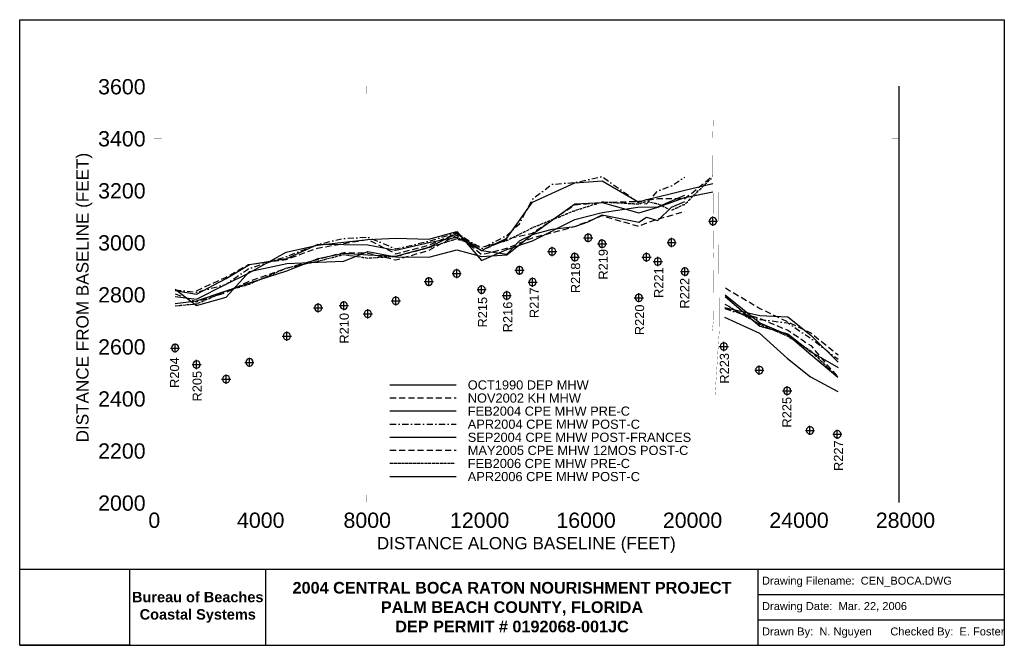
# Model space of a CAD drawing. Extents: x 217 to 16325, y 1904 to 12133.
import ezdxf

# ---------------------------------------------------------------- set-up
doc = ezdxf.new("R2010")
doc.units = 0
doc.header["$LTSCALE"] = 200
doc.header["$MEASUREMENT"] = 0
for name, pattern in [('DASHDOT', [1, 0.5, -0.25, 0, -0.25]), ('DASHED', [0.75, 0.5, -0.25]), ('DIVIDE2', [0.625, 0.25, -0.125, 0, -0.125, 0, -0.125])]:
    doc.linetypes.add(name, pattern=pattern)
for name, color, linetype in [('1990-10-DEP-MHW', 7, 'CONTINUOUS'), ('2002-11-KH-MHW', 1, 'DASHED'), ('2004-02-CPE-MHW-PRE-C', 3, 'CONTINUOUS'), ('2004-04-CPE-MHW-POST-C', 5, 'DASHDOT'), ('2004-09-CPE-MHW-POST-FRANCES', 6, 'CONTINUOUS'), ('2005-05-CPE-MHW-12MOS', 4, 'DASHED'), ('2006-02-CPE-MHW-PRE-C', 7, 'DIVIDE2'), ('2006-04-CPE-MHW-POST-C', 30, 'CONTINUOUS'), ('JETTIES', 7, 'CONTINUOUS'), ('LABELS-GENERAL', 7, 'CONTINUOUS'), ('RANGE-MONUMENTS', 7, 'CONTINUOUS'), ('SIGNATURE', 7, 'CONTINUOUS')]:
    doc.layers.add(name, color=color, linetype=linetype)
doc.styles.get("Standard").update_dxf_attribs({"font": 'ARIAL.TTF'})
picture_1 = doc.add_image_def('image1.tif', size_in_pixel=(660, 456))

msp = doc.modelspace()

# ---------------------------------------------------------------- linework, layer by layer
at = {"layer": '1990-10-DEP-MHW', "color": 7, "linetype": 'Continuous', "flags": 128}
for points in [[(2759, 7607), (3111, 7564), (3583, 7803), (3962, 7988), (4576, 8333), (5091, 8449), (5521, 8498), (5912, 8539), (6370, 8562), (6910, 8544), (7366, 8669), (7774, 8197), (8185, 8377), (8608, 8519), (9299, 8864), (9747, 8979), (10332, 9065), (10656, 9071), (11100, 9266)], [(11749, 7271), (12322, 7009), (12778, 6596), (13154, 6295), (13602, 6054)], [(6275, 6164), (7356, 6164)]]:
    msp.add_lwpolyline(points, dxfattribs=at)
at = {"layer": '2002-11-KH-MHW', "color": 1, "linetype": 'DASHED', "flags": 128}
for points in [[(3111, 7701), (3582, 7919), (3961, 8128), (4577, 8214), (5091, 8398), (5521, 8475), (5912, 8539), (6370, 8305), (6910, 8447), (7366, 8641), (7774, 8292), (8185, 8396), (8608, 8568), (9299, 8752), (9747, 8929), (10334, 8757), (10656, 8874), (11100, 8998)], [(11762, 7748), (12326, 7413), (12783, 7194), (13160, 7013), (13607, 6651)], [(6275, 5950), (7356, 5950)]]:
    msp.add_lwpolyline(points, dxfattribs=at)
at = {"layer": '2004-02-CPE-MHW-PRE-C', "color": 3, "linetype": 'Continuous', "flags": 128}
for points in [[(2759, 7706), (3111, 7644), (3596, 7903), (3975, 8128), (4588, 8231), (5100, 8462), (5521, 8459), (5912, 8453), (6370, 8365), (6910, 8488), (7366, 8576), (7774, 8358), (8185, 8297), (8393, 8516), (8608, 8621), (8927, 8706), (9299, 8751), (9518, 8830), (9747, 8943), (10345, 8825), (10472, 8902), (10656, 8849), (10883, 9069), (11100, 9160)], [(11753, 7425), (12325, 7298), (12784, 7275), (13160, 6976), (13606, 6531)], [(6275, 5736), (7356, 5736)]]:
    msp.add_lwpolyline(points, dxfattribs=at)
at = {"layer": '2004-04-CPE-MHW-POST-C', "color": 5, "linetype": 'DASHDOT', "flags": 128}
for points in [[(2759, 7715), (3111, 7679), (3583, 7803), (3961, 8062), (4588, 8265), (5100, 8460), (5521, 8557), (5912, 8579), (6370, 8387), (6910, 8511), (7366, 8651), (7774, 8390), (8185, 8606), (8393, 8797), (8608, 9204), (8927, 9441), (9299, 9471), (9518, 9517), (9747, 9566), (10345, 9142), (10472, 9124), (10656, 9330), (10883, 9417), (11100, 9560)], [(11753, 7409), (12324, 7230), (12783, 7177), (13159, 6924), (13606, 6581)], [(6275, 5522), (7356, 5522)]]:
    msp.add_lwpolyline(points, dxfattribs=at)
at = {"layer": '2004-09-CPE-MHW-POST-FRANCES', "flags": 128}
for points in [[(2759, 7725), (3111, 7461), (3596, 7594), (3975, 8015), (4588, 8148), (5100, 8171), (5521, 8184), (5912, 8344), (6370, 8254), (6910, 8251), (7366, 8372), (7774, 8262), (8185, 8291), (8608, 8627), (9299, 9124), (9747, 9146), (10345, 8974), (10656, 9068), (11100, 9223), (11559, 9319)], [(11758, 7606), (12323, 7120), (12782, 6999), (13157, 6701), (13605, 6445)], [(6275, 5308), (7356, 5308)]]:
    msp.add_lwpolyline(points, dxfattribs=at)
at = {"layer": '2005-05-CPE-MHW-12MOS', "flags": 128}
for points in [[(2759, 7651), (3111, 7522), (3596, 7674), (3975, 7858), (4588, 8073), (5100, 8218), (5521, 8328), (5912, 8318), (6370, 8206), (6910, 8362), (7366, 8608), (7774, 8360), (8185, 8546), (8608, 8645), (9299, 9106), (9747, 9146), (10345, 9163), (10656, 9207), (11100, 9207), (11556, 9581)], [(11753, 7414), (12325, 7249), (12782, 7056), (13158, 6806), (13604, 6288)], [(6275, 5094), (7356, 5094)]]:
    msp.add_lwpolyline(points, dxfattribs=at)
at = {"layer": '2006-02-CPE-MHW-PRE-C', "flags": 128}
for points in [[(2759, 7456), (3111, 7487), (3596, 7700), (3975, 7810), (4588, 8077), (5100, 8188), (5521, 8294), (5912, 8236), (6370, 8265), (6910, 8410), (7366, 8553), (7774, 8415), (8185, 8521), (8608, 8734), (9299, 9013), (9747, 9155), (10345, 9120), (10472, 9163), (10656, 9122), (10883, 9017), (11100, 9119), (11556, 9564)], [(11755, 7484), (12324, 7154), (12781, 6959), (13158, 6719), (13604, 6285)], [(6275, 4880), (7356, 4880)]]:
    msp.add_lwpolyline(points, dxfattribs=at)
at = {"layer": '2006-04-CPE-MHW-POST-C', "flags": 128}
for points in [[(2759, 7491), (3111, 7537), (3596, 7701), (3975, 7829), (4588, 8028), (5100, 8228), (5521, 8315), (5912, 8291), (6370, 8267), (6910, 8413), (7366, 8639), (7774, 8361), (8185, 8562), (8608, 9150), (9299, 9464), (9747, 9497), (10345, 9151), (10472, 9192), (10656, 9235), (10883, 9289), (11100, 9345), (11557, 9453)], [(11759, 7632), (12324, 7174), (12781, 6979), (13157, 6661), (13604, 6289)], [(6275, 4665), (7356, 4665)]]:
    msp.add_lwpolyline(points, dxfattribs=at)
at = {"layer": 'JETTIES', "color": 1, "linetype": 'Continuous', "const_width": 3, "flags": 128}
for points in [[(11565, 10543), (11553, 10140), (11568, 8445), (11559, 8206), (11567, 7236), (11549, 7037)], [(11646, 9583), (11662, 7048), (11592, 5980)]]:
    msp.add_lwpolyline(points, dxfattribs=at)
at = {"layer": 'LABELS-GENERAL', "color": 7, "linetype": 'Continuous'}
msp.add_line((14604, 4240), (14604, 11047), dxfattribs=at)
at = {"layer": 'LABELS-GENERAL', "color": 7, "linetype": 'Continuous', "const_width": 1}
for points in [[(2413, 4240), (2413, 11047)], [(2413, 11047), (2537, 11047)], [(2413, 11047), (14604, 11047)], [(2413, 11047), (2413, 10923)], [(4154, 11047), (4154, 10923)], [(5896, 11047), (5896, 10923)], [(7638, 11047), (7638, 10923)], [(9379, 11047), (9379, 10923)], [(11121, 11047), (11121, 10923)], [(12863, 11047), (12863, 10923)], [(14604, 11047), (14480, 11047)], [(14604, 11047), (14604, 10923)], [(2413, 10196), (2537, 10196)], [(14604, 10196), (14480, 10196)], [(2413, 9345), (2537, 9345)], [(14604, 9345), (14480, 9345)], [(2413, 8494), (2537, 8494)], [(14604, 8494), (14480, 8494)], [(2413, 7644), (2537, 7644)], [(14604, 7644), (14480, 7644)], [(2413, 6793), (2537, 6793)], [(14604, 6793), (14480, 6793)], [(2413, 5942), (2537, 5942)], [(14604, 5942), (14480, 5942)], [(2413, 5091), (2537, 5091)], [(14604, 5091), (14480, 5091)], [(2413, 4240), (2413, 4364)], [(4154, 4240), (4154, 4364)], [(5896, 4240), (5896, 4364)], [(7638, 4240), (7638, 4364)], [(9379, 4240), (9379, 4364)], [(11121, 4240), (11121, 4364)], [(12863, 4240), (12863, 4364)], [(14604, 4240), (14604, 4364)], [(2413, 4240), (2537, 4240)], [(2413, 4240), (14604, 4240)], [(14604, 4240), (14480, 4240)]]:
    msp.add_lwpolyline(points, dxfattribs=at)
at = {"layer": 'RANGE-MONUMENTS', "color": 1, "linetype": 'Continuous'}
for p, q in [((11559, 8764), (11559, 8914)), ((11484, 8839), (11634, 8839)), ((9443, 8568), (9593, 8568)), ((9518, 8493), (9518, 8643)), ((9747, 8395), (9747, 8545)), ((10883, 8414), (10883, 8564)), ((8927, 8267), (8927, 8417)), ((9672, 8470), (9822, 8470)), ((10808, 8489), (10958, 8489)), ((8852, 8342), (9002, 8342)), ((9224, 8252), (9374, 8252)), ((9299, 8177), (9299, 8327)), ((10397, 8250), (10547, 8250)), ((10472, 8175), (10472, 8325)), ((10656, 8104), (10656, 8254)), ((7366, 7907), (7366, 8057)), ((8393, 7960), (8393, 8110)), ((10581, 8179), (10731, 8179)), ((11100, 7939), (11100, 8089)), ((6910, 7775), (6910, 7925)), ((7291, 7982), (7441, 7982)), ((8318, 8035), (8468, 8035)), ((8608, 7766), (8608, 7916)), ((11025, 8014), (11175, 8014)), ((6835, 7850), (6985, 7850)), ((7774, 7644), (7774, 7794)), ((8533, 7841), (8683, 7841)), ((6370, 7461), (6370, 7611)), ((7699, 7719), (7849, 7719)), ((8110, 7623), (8260, 7623)), ((8185, 7548), (8185, 7698)), ((10270, 7587), (10420, 7587)), ((10345, 7512), (10345, 7662)), ((5025, 7423), (5175, 7423)), ((5100, 7348), (5100, 7498)), ((5446, 7458), (5596, 7458)), ((5521, 7383), (5521, 7533)), ((6295, 7536), (6445, 7536)), ((5837, 7324), (5987, 7324)), ((5912, 7249), (5912, 7399)), ((4513, 6959), (4663, 6959)), ((4588, 6884), (4588, 7034)), ((2759, 6690), (2759, 6840)), ((11661, 6790), (11811, 6790)), ((11736, 6715), (11736, 6865)), ((2684, 6765), (2834, 6765)), ((3975, 6455), (3975, 6605)), ((3036, 6494), (3186, 6494)), ((3111, 6419), (3111, 6569)), ((3900, 6530), (4050, 6530)), ((12317, 6329), (12317, 6479)), ((3596, 6181), (3596, 6331)), ((12242, 6404), (12392, 6404)), ((3521, 6256), (3671, 6256)), ((12773, 5991), (12773, 6141)), ((12698, 6066), (12848, 6066)), ((13146, 5343), (13146, 5493)), ((13071, 5418), (13221, 5418)), ((13518, 5354), (13668, 5354)), ((13593, 5279), (13593, 5429))]:
    msp.add_line(p, q, dxfattribs=at)
at = {"layer": 'RANGE-MONUMENTS', "color": 7, "linetype": 'Continuous'}
for centre in [(11559, 8839), (9518, 8568), (10883, 8489), (8927, 8342), (9747, 8470), (9299, 8252), (10472, 8250), (10656, 8179), (8393, 8035), (11100, 8014), (6910, 7850), (7366, 7982), (8608, 7841), (7774, 7719), (6370, 7536), (8185, 7623), (10345, 7587), (5100, 7423), (5521, 7458), (5912, 7324), (4588, 6959), (2759, 6765), (11736, 6790), (3111, 6494), (3975, 6530), (12317, 6404), (3596, 6256), (12773, 6066), (13146, 5418), (13593, 5354)]:
    msp.add_arc(centre, 60, 0, 359, dxfattribs=at)
at = {"layer": 'SIGNATURE', "color": 7, "linetype": 'Continuous'}
for p, q in [((217, 3149), (16325, 3149)), ((4244, 1904), (4244, 3149)), ((12298, 2319), (12298, 3149)), ((12298, 2734), (16325, 2734)), ((12298, 1904), (12298, 2319)), ((12298, 2319), (16325, 2319)), ((217, 1904), (16325, 1904))]:
    msp.add_line(p, q, dxfattribs=at)
msp.add_lwpolyline([(217, 1904), (217, 12133), (16325, 12133), (16325, 1904)], dxfattribs=at)

# ---------------------------------------------------------------- texts
at = {"layer": '1990-10-DEP-MHW', "color": 7, "linetype": 'Continuous'}
msp.add_text('OCT1990 DEP MHW', height=150, dxfattribs=at).set_placement((7547, 6086))
at = {"layer": '2002-11-KH-MHW', "color": 1, "linetype": 'DASHED'}
msp.add_text('NOV2002 KH MHW', height=150, dxfattribs=at).set_placement((7547, 5872))
at = {"layer": '2004-02-CPE-MHW-PRE-C', "color": 3, "linetype": 'Continuous'}
msp.add_text('FEB2004 CPE MHW PRE-C', height=150, dxfattribs=at).set_placement((7547, 5658))
at = {"layer": '2004-04-CPE-MHW-POST-C', "color": 5, "linetype": 'DASHDOT'}
msp.add_text('APR2004 CPE MHW POST-C', height=150, dxfattribs=at).set_placement((7547, 5444))
at = {"layer": '2004-09-CPE-MHW-POST-FRANCES'}
msp.add_text('SEP2004 CPE MHW POST-FRANCES', height=150, dxfattribs=at).set_placement((7547, 5230))
at = {"layer": '2005-05-CPE-MHW-12MOS'}
msp.add_text('MAY2005 CPE MHW 12MOS POST-C', height=150, dxfattribs=at).set_placement((7547, 5016))
at = {"layer": '2006-02-CPE-MHW-PRE-C'}
msp.add_text('FEB2006 CPE MHW PRE-C', height=150, dxfattribs=at).set_placement((7547, 4802))
at = {"layer": '2006-04-CPE-MHW-POST-C'}
msp.add_text('APR2006 CPE MHW POST-C', height=150, dxfattribs=at).set_placement((7547, 4588))
at = {"layer": 'LABELS-GENERAL', "color": 7, "linetype": 'Continuous'}
for s, height, p in [('3600', 250, (1500, 10912)), ('3400', 250, (1500, 10061)), ('3200', 250, (1500, 9210)), ('3000', 250, (1500, 8359)), ('2800', 250, (1500, 7509)), ('2600', 250, (1500, 6658)), ('2400', 250, (1500, 5807)), ('2200', 250, (1500, 4956)), ('2000', 250, (1500, 4105)), ('   0', 250, (2031, 3824)), ('4000', 250, (3772, 3824)), ('8000', 250, (5514, 3824)), ('12000', 250, (7256, 3824)), ('16000', 250, (8997, 3824)), ('20000', 250, (10739, 3824)), ('24000', 250, (12481, 3824)), ('28000', 250, (14222, 3824)), ('DISTANCE ALONG BASELINE (FEET)', 200, (6060, 3474))]:
    msp.add_text(s, height=height, dxfattribs=at).set_placement(p)
msp.add_text('DISTANCE FROM BASELINE (FEET)', height=200, rotation=90, dxfattribs=at).set_placement((1343, 5222))
at = {"layer": 'RANGE-MONUMENTS', "color": 7, "linetype": 'Continuous'}
for s, p in [('R219', (9838, 7883)), ('R218', (9385, 7661)), ('R221', (10746, 7584)), ('R222', (11170, 7410)), ('R217', (8709, 7254)), ('R215', (7864, 7100)), ('R216', (8276, 7022)), ('R220', (10433, 6975)), ('R210', (5601, 6837)), ('R223', (11821, 6182)), ('R204', (2825, 6112)), ('R205', (3195, 5890)), ('R225', (12843, 5464)), ('R227', (13687, 4754))]:
    msp.add_text(s, height=150, rotation=90, dxfattribs=at).set_placement(p)
at = {"layer": 'SIGNATURE', "color": 7, "linetype": 'Continuous'}
for s, insert, char_height, width, attachment_point in [('{\\fArial|b1|i0|c0|p34;2004 CENTRAL BOCA RATON NOURISHMENT PROJECT \\PPALM BEACH COUNTY, FLORIDA\\PDEP PERMIT # 0192068-001JC}', (8271, 2527), 190, 8053.94, 5), ('Drawing Filename:  CEN_BOCA.DWG', (12361, 2941), 130, 4026.97, 4), ('{\\FARIALBD.TTF;Bureau of Beaches Coastal Systems}', (3130, 2526), 170, 2228.32, 5), ('Drawing Date:  Mar. 22, 2006', (12361, 2526), 130, 4026.97, 4), ('Drawn By:  N. Nguyen      Checked By:  E. Foster', (12361, 2111), 130, 4026.97, 4)]:
    msp.add_mtext(s, dxfattribs=dict(at, insert=insert, char_height=char_height, width=width, attachment_point=attachment_point))

# ---------------------------------------------------------------- pictures from other files: only their frames are drawn
image = msp.add_image(picture_1, insert=(217, 1904), size_in_units=(1799, 1243), dxfattribs=at)
image.dxf.flags = 7

doc.saveas('drawing.dxf')
